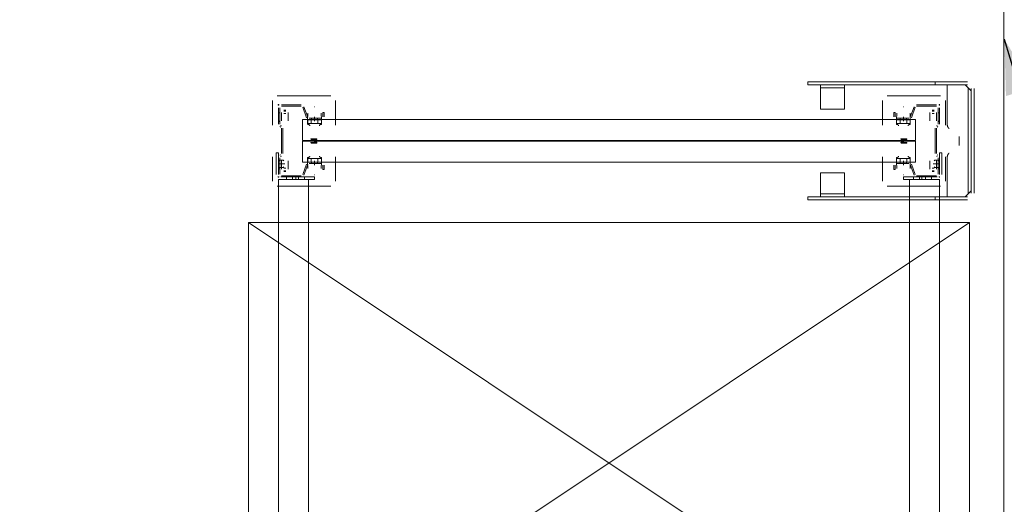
# Model space of a CAD drawing. Header units: millimetres. Extents: x -12989 to 357906, y -50379 to 30884.
# Tile 231 of 256: x 16361 to 18000, y 13627 to 14433. Entities that reach past the tile are written whole.
import ezdxf
from ezdxf.enums import TextEntityAlignment as Align

# ---------------------------------------------------------------- set-up
doc = ezdxf.new("R2010")
doc.units = ezdxf.units.MM
doc.header["$MEASUREMENT"] = 0
doc.linetypes.add('MITTE2', pattern=[112.5, 75, -12.5, 12.5, -12.5])
for name, color, linetype, lineweight in [('Nowe_A_OZN_ODNOSNIKI_Nr_pióra__85', 7, 'Continuous', 13), ('Nowe_A_WYM_ZEWNETRZNE_Nr_pióra__1', 7, 'Continuous', 13), ('Nowe_A_WYM_ZEWNETRZNE_Nr_pióra__45', 7, 'Continuous', 15), ('Nowe_A_WYM_ZEWNETRZNE_Nr_pióra__85', 7, 'Continuous', 13), ('Nowe_REGAŁY_Nr_pióra__18', 9, 'Continuous', 13), ('Nowe_Warstwa IFC.Import IFC_Nr_pióra__1', 7, 'Continuous', 13), ('Nowe_Warstwa IFC.Import IFC_Nr_pióra__4', 7, 'Continuous', 13)]:
    doc.layers.add(name, color=color, linetype=linetype, lineweight=lineweight)
doc.layers.add('Nowe_A_WYM_ZEWNETRZNE', color=7, linetype='Continuous')
doc.layers.add('Nowe_Warstwa IFC.Import IFC', color=7, linetype='Continuous')
doc.styles.add('STYL_AUTOMATYCZNY_2', font='arial.ttf')
doc.styles.add('STYL_AUTOMATYCZNY_3', font='arial.ttf')
doc.dimstyles.new('STYL_AUTOMATYCZNY__1', dxfattribs={"dimtxt": 139.999998, "dimasz": 71.25, "dimexe": 0.18, "dimexo": 0.0625, "dimgap": 0, "dimtad": 1, "dimtih": 1, "dimtoh": 1, "dimdec": 0, "dimlfac": 0.1, "dimzin": 0, "dimdsep": 46, "dimtxsty": 'STYL_AUTOMATYCZNY_3', "dimblk": 'ARROWHEAD_6', "dimblk1": 'ARROWHEAD_6', "dimblk2": 'ARROWHEAD_6', "dimcen": 0.09, "dimse1": 1, "dimse2": 1, "dimclrd": 7, "dimclre": 7, "dimclrt": 7, "dimadec": 0, "dimazin": 0, "dimtfac": 1, "dimtdec": 4, "dimtmove": 0, "dimatfit": 3, "dimfxl": 0, "dimtolj": 1, "dimtzin": 0, "dimarcsym": 0})
doc.dimstyles.new('STYL_AUTOMATYCZNY__2', dxfattribs={"dimtxt": 139.999998, "dimasz": 71.25, "dimexe": 0.18, "dimexo": 0.0625, "dimgap": 0, "dimtad": 1, "dimdec": 0, "dimlfac": 0.1, "dimzin": 0, "dimdsep": 46, "dimtxsty": 'STYL_AUTOMATYCZNY_3', "dimblk": 'ARROWHEAD_6', "dimblk1": 'ARROWHEAD_6', "dimblk2": 'ARROWHEAD_6', "dimcen": 0.09, "dimse1": 1, "dimse2": 1, "dimclrd": 7, "dimclre": 7, "dimclrt": 7, "dimadec": 0, "dimazin": 0, "dimtfac": 1, "dimtdec": 4, "dimtmove": 0, "dimatfit": 3, "dimfxl": 0, "dimtolj": 1, "dimtzin": 0, "dimarcsym": 0})
doc.dimstyles.new('STYL_AUTOMATYCZNY__3', dxfattribs={"dimtxt": 0.18, "dimasz": 91.2, "dimexe": 0.18, "dimexo": 0.0625, "dimgap": 0, "dimtad": 0, "dimtih": 1, "dimtoh": 1, "dimdec": 4, "dimzin": 0, "dimdsep": 46, "dimcen": 0.09, "dimadec": 0, "dimazin": 0, "dimtfac": 1, "dimtdec": 4, "dimtmove": 0, "dimatfit": 3, "dimldrblk": 'ARROWHEAD_5', "dimfxl": 0, "dimtolj": 1, "dimtzin": 0, "dimarcsym": 0})

# ---------------------------------------------------------------- blocks, each defined once
blk = doc.blocks.new('Standardowy znacznik osi[100]_1', base_point=(17999.3, 17223.7))
at = {"layer": 'Nowe_Warstwa IFC.Import IFC_Nr_pióra__4', "color": 7, "linetype": 'Continuous', "lineweight": 13}
blk.add_line((17999.3, 17223.7), (17999.3, -2567.4), dxfattribs=at)
at = {"layer": 'Nowe_Warstwa IFC.Import IFC_Nr_pióra__1', "color": 7, "lineweight": 13, "style": 'STYL_AUTOMATYCZNY_2'}
for tag, p in [('AC_MarkerText_1_0', (17999.3, 17561.2)), ('AC_MarkerText_1_1', (17999.3, -2729.9))]:
    blk.add_attdef(tag, text='', height=175, rotation=360, dxfattribs=at).set_placement(p, align=Align.TOP_CENTER)
blk = doc.blocks.new('*D264')
at = {"layer": 'Nowe_A_WYM_ZEWNETRZNE_Nr_pióra__45', "color": 7, "linetype": 'Continuous', "lineweight": 15}
for p, q in [((5753.2, 15842.6), (5678.2, 15767.6)), ((36387.5, 15842.6), (36312.5, 15767.6))]:
    blk.add_line(p, q, dxfattribs=at)
at = {"layer": 'Nowe_A_WYM_ZEWNETRZNE_Nr_pióra__85', "color": 7, "linetype": 'Continuous', "lineweight": 13}
for p, q in [((5715.7, 15734.8), (5715.7, 15875.5)), ((36350, 15734.8), (36350, 15875.5)), ((5715.7, 15805.1), (36350, 15805.1))]:
    blk.add_line(p, q, dxfattribs=at)
at = {"layer": 'Nowe_A_WYM_ZEWNETRZNE_Nr_pióra__1', "color": 7, "lineweight": 13, "char_height": 140, "attachment_point": 7, "style": 'STYL_AUTOMATYCZNY_3'}
for s, insert in [('\\A1;{\\pql;\\fArial|b0|i0|c238|p0;\\W1.000000;3\xa0063}', (20685.9, 15833.1)), ('\\A1;{\\pql;\\fArial|b0|i0|c238|p0;\\W1.000000;15}', (36098.9, 15833.1))]:
    blk.add_mtext(s, dxfattribs=dict(at, insert=insert))
blk = doc.blocks.new('ARROWHEAD_6')
at = {"color": 0, "linetype": 'Continuous', "lineweight": 0}
for p, q in [((-0.5, -0.5), (0.5, 0.5)), ((0, 0), (-1, 0))]:
    blk.add_line(p, q, dxfattribs=at)
blk = doc.blocks.new('*D311')
at = {"layer": 'Nowe_A_WYM_ZEWNETRZNE_Nr_pióra__45', "color": 7, "linetype": 'Continuous', "lineweight": 15}
blk.add_line((37171.6, 14887.5), (37246.6, 14812.5), dxfattribs=at)
at = {"layer": 'Nowe_A_WYM_ZEWNETRZNE_Nr_pióra__85', "color": 7, "linetype": 'Continuous', "lineweight": 13}
blk.add_line((37209.1, 150), (37209.1, 14850), dxfattribs=at)
blk = doc.blocks.new('*D312')
at = {"layer": 'Nowe_A_WYM_ZEWNETRZNE_Nr_pióra__45', "color": 7, "linetype": 'Continuous', "lineweight": 15}
for p, q in [((37246.6, 14962.5), (37171.6, 15037.5)), ((37171.6, 14887.5), (37246.6, 14812.5))]:
    blk.add_line(p, q, dxfattribs=at)
at = {"layer": 'Nowe_A_WYM_ZEWNETRZNE_Nr_pióra__85', "color": 7, "linetype": 'Continuous', "lineweight": 13}
for p, q in [((37209.1, 15000), (37209.1, 15056.3)), ((37279.4, 15000), (37138.8, 15000)), ((37209.1, 14850), (37209.1, 15000)), ((37279.4, 14850), (37138.8, 14850)), ((37209.1, 150), (37209.1, 14850))]:
    blk.add_line(p, q, dxfattribs=at)
blk = doc.blocks.new('ARROWHEAD_5')
at = {"linetype": 'Continuous', "lineweight": 0}
blk.add_hatch(color=0, dxfattribs=at).paths.add_polyline_path([(-1, 0.2679), (0, 0), (-1, -0.2679)])
at = {"color": 0, "linetype": 'Continuous', "lineweight": 0}
blk.add_line((0, 0), (-1, 0), dxfattribs=at)
blk = doc.blocks.new('*D404')
at = {"layer": 'Nowe_A_WYM_ZEWNETRZNE_Nr_pióra__45', "color": 7, "linetype": 'Continuous', "lineweight": 15}
for p, q in [((1158.9, 14887.5), (1233.9, 14812.5)), ((1158.9, 7037.3), (1233.9, 6962.3))]:
    blk.add_line(p, q, dxfattribs=at)
at = {"layer": 'Nowe_A_WYM_ZEWNETRZNE_Nr_pióra__85', "color": 7, "linetype": 'Continuous', "lineweight": 13}
for p, q in [((1266.7, 14850), (1126.1, 14850)), ((1196.4, 6999.8), (1196.4, 14850)), ((1266.7, 6999.8), (1126.1, 6999.8))]:
    blk.add_line(p, q, dxfattribs=at)
at = {"layer": 'Nowe_A_WYM_ZEWNETRZNE_Nr_pióra__1', "color": 7, "lineweight": 13, "char_height": 140, "attachment_point": 7, "rotation": 90, "style": 'STYL_AUTOMATYCZNY_3'}
for s, insert in [('\\A1;{\\pql;\\fArial|b0|i0|c238|p0;\\W1.000000;15}', (1168.4, 14598.9)), ('\\A1;{\\pql;\\fArial|b0|i0|c238|p0;\\W1.000000;785}', (1168.4, 10658))]:
    blk.add_mtext(s, dxfattribs=dict(at, insert=insert))

msp = doc.modelspace()

# ---------------------------------------------------------------- linework, layer by layer
at = {"layer": 'Nowe_REGAŁY_Nr_pióra__18', "color": 9, "linetype": 'Continuous', "lineweight": 13}
for p, q in [((17673, 14324), (17673, 14329)), ((17939, 14329), (17673, 14329)), ((17939, 14324), (17673, 14324)), ((17694.2, 14324), (17694.2, 14322)), ((17734.2, 14322), (17734.2, 14324)), ((17885, 14329), (17885, 14324)), ((17905, 14324), (17905, 14258.5)), ((17935, 14324), (17940, 14319)), ((17694.2, 14319), (17694.2, 14322)), ((17694.2, 14319), (17734.2, 14319)), ((17694.2, 14319), (17694.2, 14313)), ((17694.2, 14313), (17694.2, 14287)), ((17734.2, 14322), (17734.2, 14319)), ((17734.2, 14313), (17734.2, 14319)), ((17734.2, 14287), (17734.2, 14313)), ((17943, 14316), (17940, 14319)), ((17940, 14319), (17940, 14143.2)), ((17943, 14316), (17945, 14314)), ((17945, 14144), (17945, 14318)), ((17950, 14144), (17950, 14318)), ((16782, 14298), (16782, 14257.1)), ((16879, 14306), (16790, 14306)), ((16792.9, 14291), (16791.1, 14291)), ((16792, 14290.1), (16792, 14291.9)), ((16829.9, 14291), (16796.7, 14291)), ((16887, 14257.1), (16887, 14298)), ((17797, 14257.1), (17797, 14298)), ((17805, 14306), (17894, 14306)), ((17854.1, 14291), (17887.2, 14291)), ((17892.9, 14291), (17891.1, 14291)), ((17892, 14290.1), (17892, 14291.9)), ((17902, 14298), (17902, 14257.1)), ((16792, 14286.2), (16792, 14259)), ((16794.2, 14277.5), (16792, 14277.5)), ((16794.2, 14259), (16794.2, 14286.2)), ((16796.7, 14288.7), (16829.9, 14288.7)), ((16796.9, 14278.1), (16796.9, 14265.9)), ((16797, 14273.7), (16797, 14277.9)), ((16804.1, 14282.1), (16800.9, 14282.1)), ((16804, 14280.7), (16801, 14280.7)), ((16804, 14276.5), (16801, 14276.5)), ((16808, 14277.9), (16808, 14273.7)), ((16808.1, 14265.9), (16808.1, 14278.1)), ((16832.2, 14287.1), (16838.6, 14269.6)), ((16840.7, 14270.4), (16834.3, 14287.9)), ((16840.9, 14277), (16840.5, 14266.2)), ((16852.2, 14287.5), (16851.8, 14287.5)), ((16863.5, 14266.2), (16863.1, 14277)), ((16865.5, 14278.5), (16865.5, 14271.2)), ((16867.7, 14278.5), (16865.5, 14278.5)), ((16867.7, 14271.2), (16867.7, 14278.5)), ((17694.2, 14284), (17694.2, 14287)), ((17694.2, 14284), (17734.2, 14284)), ((17734.2, 14287), (17734.2, 14284)), ((17816.2, 14278.5), (17818.5, 14278.5)), ((17816.2, 14271.2), (17816.2, 14278.5)), ((17818.5, 14278.5), (17818.5, 14271.2)), ((17820.5, 14266.2), (17820.9, 14277)), ((17831.8, 14287.5), (17832.2, 14287.5)), ((17843.1, 14277), (17843.5, 14266.2)), ((17843.3, 14270.4), (17849.7, 14287.9)), ((17851.8, 14287.1), (17845.4, 14269.6)), ((17887.2, 14288.7), (17854.1, 14288.7)), ((17875.9, 14265.9), (17875.9, 14278.1)), ((17876, 14277.9), (17876, 14273.7)), ((17879.9, 14282.1), (17883.1, 14282.1)), ((17880, 14280.7), (17883, 14280.7)), ((17880, 14276.5), (17883, 14276.5)), ((17887, 14273.7), (17887, 14277.9)), ((17887.1, 14278.1), (17887.1, 14265.9)), ((17889.7, 14259), (17889.7, 14286.2)), ((17889.7, 14277.5), (17892, 14277.5)), ((17892, 14286.2), (17892, 14259)), ((16792, 14264), (16794.2, 14264)), ((16792, 14263.5), (16794.2, 14263.5)), ((16796.9, 14265.9), (16797, 14265.9)), ((16797, 14273.7), (16797, 14267.1)), ((16797, 14264.3), (16797, 14267.1)), ((16797, 14265.9), (16797, 14264.2)), ((16797, 14264.2), (16797, 14264.3)), ((16797, 14264.2), (16797, 14264.2)), ((16808, 14267.1), (16808, 14273.7)), ((16808, 14264.3), (16808, 14267.1)), ((16808, 14264.2), (16808, 14265.9)), ((16808, 14265.9), (16808.1, 14265.9)), ((16808, 14264.3), (16808, 14264.2)), ((16808, 14264.2), (16808, 14264.2)), ((16840.5, 14266.2), (16840.5, 14266.2)), ((16840.5, 14266.2), (16840.5, 14259.7)), ((16840.5, 14258.6), (16840.5, 14262)), ((16840.6, 14266.2), (16840.6, 14260.5)), ((16840.6, 14266.2), (16841, 14266.2)), ((16840.6, 14260.2), (16841, 14260.2)), ((16851.9, 14266.2), (16841, 14266.2)), ((16841, 14260.2), (16851.9, 14260.2)), ((16863, 14268.7), (16843, 14268.7)), ((16843, 14266.5), (16863, 14266.5)), ((16846.5, 14266.2), (16846.5, 14260.2)), ((16846.8, 14266.5), (16846.8, 14268.7)), ((16851.9, 14266.2), (16852.1, 14266.2)), ((16851.9, 14260.2), (16852.1, 14260.2)), ((16863, 14266.2), (16852.1, 14266.2)), ((16852.1, 14260.2), (16863, 14260.2)), ((16857.1, 14266.5), (16857.1, 14268.7)), ((16857.5, 14266.2), (16857.5, 14260.2)), ((16863, 14266.2), (16863.4, 14266.2)), ((16863, 14260.2), (16863.4, 14260.2)), ((16863.4, 14260.5), (16863.4, 14266.2)), ((16863.5, 14259.7), (16863.5, 14266.2)), ((16863.5, 14266.2), (16863.5, 14266.2)), ((16863.5, 14262), (16863.5, 14258.6)), ((17820.5, 14259.7), (17820.5, 14266.2)), ((17820.5, 14266.2), (17820.5, 14266.2)), ((17820.5, 14262), (17820.5, 14258.6)), ((17820.6, 14260.5), (17820.6, 14266.2)), ((17821, 14266.2), (17820.6, 14266.2)), ((17821, 14260.2), (17820.6, 14260.2)), ((17821, 14268.7), (17841, 14268.7)), ((17841, 14266.5), (17821, 14266.5)), ((17821, 14266.2), (17831.9, 14266.2)), ((17831.9, 14260.2), (17821, 14260.2)), ((17826.5, 14266.2), (17826.5, 14260.2)), ((17826.8, 14266.5), (17826.8, 14268.7)), ((17832.1, 14266.2), (17831.9, 14266.2)), ((17832.1, 14260.2), (17831.9, 14260.2)), ((17832.1, 14266.2), (17843, 14266.2)), ((17843, 14260.2), (17832.1, 14260.2)), ((17837.1, 14266.5), (17837.1, 14268.7)), ((17837.5, 14266.2), (17837.5, 14260.2)), ((17843.4, 14266.2), (17843, 14266.2)), ((17843.4, 14260.2), (17843, 14260.2)), ((17843.4, 14266.2), (17843.4, 14260.5)), ((17843.5, 14266.2), (17843.5, 14266.2)), ((17843.5, 14266.2), (17843.5, 14259.7)), ((17843.5, 14258.6), (17843.5, 14262)), ((17876, 14265.9), (17875.9, 14265.9)), ((17876, 14267.1), (17876, 14273.7)), ((17876, 14264.3), (17876, 14267.1)), ((17876, 14264.2), (17876, 14265.9)), ((17876, 14264.3), (17876, 14264.2)), ((17876, 14264.2), (17876, 14264.2)), ((17887, 14273.7), (17887, 14267.1)), ((17887, 14264.3), (17887, 14267.1)), ((17887, 14265.9), (17887, 14264.2)), ((17887.1, 14265.9), (17887, 14265.9)), ((17887, 14264.2), (17887, 14264.3)), ((17887, 14264.2), (17887, 14264.2)), ((17892, 14264), (17889.7, 14264)), ((17892, 14263.5), (17889.7, 14263.5)), ((16794.4, 14254.9), (16795.7, 14254.1)), ((16796.9, 14256.1), (16795.5, 14256.9)), ((16797, 14252), (16797, 14210)), ((16799.2, 14210), (16799.2, 14252)), ((17884.7, 14210), (17884.7, 14252)), ((17887, 14252), (17887, 14210)), ((17887.1, 14256.1), (17888.5, 14256.9)), ((17889.6, 14254.9), (17888.2, 14254.1)), ((16855.5, 14234.5), (16846.5, 14234.5)), ((16846.5, 14233.5), (16853.9, 14233.5)), ((16853.9, 14228.5), (16846.5, 14228.5)), ((16846.5, 14227.5), (16855.5, 14227.5)), ((16853.9, 14233.5), (16850.8, 14231.5)), ((16850.8, 14230.5), (16853.9, 14228.5)), ((16851.9, 14231), (16855.8, 14233.6)), ((16855.7, 14228.4), (16851.9, 14231)), ((17832.1, 14231), (17828.2, 14233.6)), ((17828.3, 14228.4), (17832.1, 14231)), ((17828.5, 14234.5), (17837.5, 14234.5)), ((17837.5, 14227.5), (17828.5, 14227.5)), ((17830.1, 14233.5), (17833.2, 14231.5)), ((17837.5, 14233.5), (17830.1, 14233.5)), ((17833.2, 14230.5), (17830.1, 14228.5)), ((17830.1, 14228.5), (17837.5, 14228.5)), ((17925, 14238.6), (17925, 14223.6)), ((16788, 14211), (16792, 14211)), ((16788, 14211), (16788, 14175)), ((16792, 14175), (16792, 14211)), ((17892, 14175), (17892, 14211)), ((17896, 14211), (17892, 14211)), ((17896, 14211), (17896, 14175)), ((16782, 14204.8), (16782, 14164)), ((16792, 14202.9), (16792, 14175.7)), ((16792, 14198.8), (16799.5, 14198.8)), ((16794.2, 14198.5), (16792, 14198.5)), ((16794.2, 14198), (16792, 14198)), ((16792, 14192.7), (16800.8, 14192.7)), ((16794.2, 14175.7), (16794.2, 14202.9)), ((16795.7, 14207.9), (16794.4, 14207.1)), ((16795.5, 14205.1), (16796.9, 14205.9)), ((16797, 14196.1), (16796.9, 14196.1)), ((16796.9, 14196.1), (16796.9, 14183.9)), ((16797, 14197.7), (16797, 14196.1)), ((16797, 14197.7), (16797, 14197.7)), ((16797, 14197.7), (16797, 14194.9)), ((16797, 14197.7), (16797, 14197.7)), ((16797, 14188.3), (16797, 14194.9)), ((16799.5, 14198.8), (16800.9, 14197.8)), ((16801.9, 14192.1), (16801.9, 14193.4)), ((16808, 14196.1), (16808, 14197.7)), ((16808, 14197.7), (16808, 14197.7)), ((16808, 14197.7), (16808, 14194.9)), ((16808, 14197.7), (16808, 14197.7)), ((16808.1, 14196.1), (16808, 14196.1)), ((16808, 14194.9), (16808, 14188.3)), ((16808.1, 14183.9), (16808.1, 14196.1)), ((16838.6, 14192.4), (16832.2, 14174.9)), ((16840.5, 14200), (16840.5, 14203.4)), ((16840.5, 14202.2), (16840.5, 14195.7)), ((16840.5, 14195.7), (16840.5, 14195.7)), ((16840.5, 14195.7), (16840.9, 14185)), ((16840.6, 14201.7), (16841, 14201.7)), ((16840.6, 14201.5), (16840.6, 14195.7)), ((16840.6, 14195.7), (16841, 14195.7)), ((16851.9, 14201.7), (16841, 14201.7)), ((16841, 14195.7), (16851.9, 14195.7)), ((16863, 14195.5), (16843, 14195.5)), ((16843, 14193.2), (16863, 14193.2)), ((16846.5, 14195.7), (16846.5, 14201.7)), ((16846.8, 14193.2), (16846.8, 14195.5)), ((16851.9, 14201.7), (16852.1, 14201.7)), ((16851.9, 14195.7), (16852.1, 14195.7)), ((16863, 14201.7), (16852.1, 14201.7)), ((16852.1, 14195.7), (16863, 14195.7)), ((16857.1, 14193.2), (16857.1, 14195.5)), ((16857.5, 14195.7), (16857.5, 14201.7)), ((16863, 14201.7), (16863.4, 14201.7)), ((16863, 14195.7), (16863.4, 14195.7)), ((16863.1, 14185), (16863.5, 14195.7)), ((16863.4, 14201.7), (16863.4, 14195.7)), ((16863.5, 14195.7), (16863.5, 14202.2)), ((16863.5, 14195.7), (16863.5, 14195.7)), ((16887, 14164), (16887, 14204.8)), ((17797, 14164), (17797, 14204.8)), ((17820.5, 14195.7), (17820.5, 14202.2)), ((17820.5, 14195.7), (17820.5, 14195.7)), ((17820.9, 14185), (17820.5, 14195.7)), ((17820.6, 14201.7), (17820.6, 14195.7)), ((17821, 14201.7), (17820.6, 14201.7)), ((17821, 14195.7), (17820.6, 14195.7)), ((17821, 14201.7), (17831.9, 14201.7)), ((17831.9, 14195.7), (17821, 14195.7)), ((17821, 14195.5), (17841, 14195.5)), ((17841, 14193.2), (17821, 14193.2)), ((17826.5, 14195.7), (17826.5, 14201.7)), ((17826.8, 14193.2), (17826.8, 14195.5)), ((17832.1, 14201.7), (17831.9, 14201.7)), ((17832.1, 14195.7), (17831.9, 14195.7)), ((17832.1, 14201.7), (17843, 14201.7)), ((17843, 14195.7), (17832.1, 14195.7)), ((17837.1, 14193.2), (17837.1, 14195.5)), ((17837.5, 14195.7), (17837.5, 14201.7)), ((17843.4, 14201.7), (17843, 14201.7)), ((17843.4, 14195.7), (17843, 14195.7)), ((17843.5, 14195.7), (17843.1, 14185)), ((17843.4, 14201.5), (17843.4, 14195.7)), ((17843.5, 14200), (17843.5, 14203.4)), ((17843.5, 14202.2), (17843.5, 14195.7)), ((17843.5, 14195.7), (17843.5, 14195.7)), ((17845.4, 14192.4), (17851.8, 14174.9)), ((17875.9, 14183.9), (17875.9, 14196.1)), ((17875.9, 14196.1), (17876, 14196.1)), ((17876, 14196.1), (17876, 14197.7)), ((17876, 14197.7), (17876, 14197.7)), ((17876, 14197.7), (17876, 14194.9)), ((17876, 14197.7), (17876, 14197.7)), ((17876, 14194.9), (17876, 14188.3)), ((17882.1, 14192.1), (17882.1, 14193.4)), ((17884.5, 14198.8), (17883.1, 14197.8)), ((17892, 14192.7), (17883.2, 14192.7)), ((17892, 14198.8), (17884.5, 14198.8)), ((17887, 14197.7), (17887, 14196.1)), ((17887, 14197.7), (17887, 14197.7)), ((17887, 14197.7), (17887, 14194.9)), ((17887, 14197.7), (17887, 14197.7)), ((17887, 14196.1), (17887.1, 14196.1)), ((17887, 14188.3), (17887, 14194.9)), ((17888.5, 14205.1), (17887.1, 14205.9)), ((17887.1, 14196.1), (17887.1, 14183.9)), ((17888.2, 14207.9), (17889.6, 14207.1)), ((17889.7, 14175.7), (17889.7, 14202.9)), ((17889.7, 14198.5), (17892, 14198.5)), ((17889.7, 14198), (17892, 14198)), ((17892, 14202.9), (17892, 14175.7)), ((17902, 14204.8), (17902, 14164)), ((17905, 14203.6), (17905, 14138.2)), ((16792, 14186.7), (16799.5, 14186.7)), ((16792, 14184.5), (16794.2, 14184.5)), ((16797, 14184.1), (16797, 14188.3)), ((16800.9, 14187.7), (16799.5, 14186.7)), ((16800.9, 14179.9), (16804.1, 14179.9)), ((16804, 14185.5), (16801, 14185.5)), ((16804, 14181.2), (16801, 14181.2)), ((16808, 14188.3), (16808, 14184.1)), ((16834.3, 14174.1), (16840.7, 14191.6)), ((16865.5, 14190.7), (16865.5, 14183.5)), ((16865.5, 14183.5), (16867.7, 14183.5)), ((16867.7, 14183.5), (16867.7, 14190.7)), ((17694.2, 14175), (17694.2, 14178)), ((17734.2, 14178), (17694.2, 14178)), ((17734.2, 14178), (17734.2, 14175)), ((17816.2, 14183.5), (17816.2, 14190.7)), ((17818.5, 14183.5), (17816.2, 14183.5)), ((17818.5, 14190.7), (17818.5, 14183.5)), ((17849.7, 14174.1), (17843.3, 14191.6)), ((17876, 14188.3), (17876, 14184.1)), ((17883.1, 14179.9), (17879.9, 14179.9)), ((17880, 14185.5), (17883, 14185.5)), ((17880, 14181.2), (17883, 14181.2)), ((17883.1, 14187.7), (17884.5, 14186.7)), ((17892, 14186.7), (17884.5, 14186.7)), ((17887, 14184.1), (17887, 14188.3)), ((17892, 14184.5), (17889.7, 14184.5)), ((16792.9, 14171), (16791.1, 14171)), ((16792, 14170.1), (16792, 14171.9)), ((16792, 14167), (16852, 14167)), ((16792, 11475), (16792, 14167)), ((16852, 14171), (16796, 14171)), ((16829.9, 14173.2), (16796.7, 14173.2)), ((16796.7, 14171), (16829.9, 14171)), ((16805, 14171), (16805, 14167)), ((16815, 14171), (16815, 14167)), ((16821, 14171), (16821, 14167)), ((16825, 14171), (16825, 14167)), ((16835, 14171), (16835, 14167)), ((16842, 11475), (16842, 14167)), ((16851.8, 14174.4), (16852.2, 14174.4)), ((16852, 14171), (16852, 14167)), ((17694.2, 14175), (17694.2, 14149)), ((17734.2, 14149), (17734.2, 14175)), ((17832.2, 14174.4), (17831.8, 14174.4)), ((17832, 14171), (17888, 14171)), ((17832, 14171), (17832, 14167)), ((17892, 14167), (17832, 14167)), ((17842, 11475), (17842, 14167)), ((17849, 14171), (17849, 14167)), ((17854.1, 14173.2), (17887.2, 14173.2)), ((17887.2, 14171), (17854.1, 14171)), ((17859, 14171), (17859, 14167)), ((17863, 14171), (17863, 14167)), ((17869, 14171), (17869, 14167)), ((17879, 14171), (17879, 14167)), ((17892.9, 14171), (17891.1, 14171)), ((17892, 14170.1), (17892, 14171.9)), ((17892, 11475), (17892, 14167)), ((16790, 14156), (16879, 14156)), ((17694.2, 14149), (17694.2, 14143)), ((17694.2, 14140), (17694.2, 14143)), ((17734.2, 14143), (17694.2, 14143)), ((17734.2, 14143), (17734.2, 14149)), ((17734.2, 14143), (17734.2, 14140)), ((17894, 14156), (17805, 14156)), ((17940, 14143.2), (17935, 14138.2)), ((17940, 14143.2), (17943, 14146.2)), ((17945, 14148.2), (17943, 14146.2)), ((17673, 14138), (17673, 14133)), ((17673, 14138), (17939, 14138)), ((17939, 14133), (17673, 14133)), ((17694.2, 14140), (17694.2, 14138)), ((17734.2, 14138), (17734.2, 14140)), ((17885, 14138), (17885, 14133)), ((17908, 14138.2), (17905, 14138.2)), ((17908, 14138.2), (17934, 14138.2)), ((17934, 14138.2), (17935, 14138.2))]:
    msp.add_line(p, q, dxfattribs=at)
at = {"layer": 'Nowe_REGAŁY_Nr_pióra__18', "color": 9, "linetype": 'MITTE2', "lineweight": 13}
for p, q in [((16852, 14264), (16852, 14271.2)), ((17832, 14264), (17832, 14271.2)), ((16852, 14190.7), (16852, 14198)), ((17832, 14190.7), (17832, 14198))]:
    msp.add_line(p, q, dxfattribs=at)
at = {"layer": 'Nowe_REGAŁY_Nr_pióra__18', "color": 9, "linetype": 'Continuous', "lineweight": 13}
for points in [[(16832, 14231.5), (16832, 14266.5), (17852, 14266.5), (17852, 14231.5)], [(16832, 14195.5), (16832, 14230.5), (17852, 14230.5), (17852, 14195.5)]]:
    msp.add_lwpolyline(points, close=True, dxfattribs=at)
at = {"layer": 'Nowe_REGAŁY_Nr_pióra__18', "color": 9, "linetype": 'Continuous', "lineweight": 13, "flags": 128}
for points in [[(16840.6, 14266.2), (16840.6, 14266.2), (16840.6, 14266.2), (16840.6, 14266.1), (16840.6, 14266.1), (16840.6, 14266), (16840.6, 14265.9), (16840.6, 14265.7), (16840.6, 14265.6), (16840.6, 14265.5), (16840.6, 14265.3), (16840.6, 14265.1), (16840.6, 14264.9), (16840.6, 14264.7), (16840.6, 14264.5), (16840.6, 14264.3), (16840.6, 14264), (16840.5, 14263.8), (16840.5, 14263.5), (16840.5, 14263.2), (16840.5, 14263), (16840.5, 14262.7), (16840.5, 14262.3), (16840.5, 14262)], [(16840.5, 14258.6), (16840.5, 14258.7), (16840.5, 14258.8), (16840.5, 14258.9), (16840.5, 14259), (16840.5, 14259.2), (16840.5, 14259.3), (16840.6, 14259.4), (16840.6, 14259.5), (16840.6, 14259.6), (16840.6, 14259.6), (16840.6, 14259.7), (16840.6, 14259.8), (16840.6, 14259.9), (16840.6, 14259.9), (16840.6, 14260), (16840.6, 14260), (16840.6, 14260.1), (16840.6, 14260.1), (16840.6, 14260.2), (16840.6, 14260.2), (16840.6, 14260.2), (16840.6, 14260.2), (16840.6, 14260.2)], [(16844, 14256.2), (16844, 14256.4), (16844, 14256.6), (16843.9, 14256.7), (16843.9, 14256.9), (16843.8, 14257), (16843.7, 14257.2), (16843.6, 14257.3), (16843.5, 14257.5), (16843.4, 14257.6), (16843.3, 14257.7), (16843.1, 14257.8), (16843, 14257.9), (16842.8, 14258), (16842.6, 14258.1), (16842.5, 14258.2), (16842.3, 14258.3), (16842.1, 14258.3), (16841.9, 14258.4), (16841.6, 14258.4), (16841.4, 14258.5), (16841.2, 14258.5), (16841, 14258.5), (16840.8, 14258.6), (16840.5, 14258.6)], [(16863.5, 14258.6), (16863.2, 14258.5), (16863, 14258.5), (16862.8, 14258.5), (16862.6, 14258.5), (16862.4, 14258.4), (16862.1, 14258.4), (16861.9, 14258.3), (16861.7, 14258.3), (16861.6, 14258.2), (16861.4, 14258.1), (16861.2, 14258), (16861, 14257.9), (16860.9, 14257.8), (16860.7, 14257.7), (16860.6, 14257.6), (16860.5, 14257.5), (16860.4, 14257.3), (16860.3, 14257.2), (16860.2, 14257), (16860.1, 14256.9), (16860.1, 14256.7), (16860, 14256.6), (16860, 14256.4), (16860, 14256.2)], [(16863.4, 14266.2), (16863.4, 14266.2), (16863.4, 14266.2), (16863.4, 14266.1), (16863.4, 14266.1), (16863.4, 14266), (16863.4, 14265.9), (16863.4, 14265.7), (16863.4, 14265.6), (16863.4, 14265.5), (16863.4, 14265.3), (16863.4, 14265.1), (16863.4, 14264.9), (16863.4, 14264.7), (16863.4, 14264.5), (16863.4, 14264.3), (16863.4, 14264), (16863.5, 14263.8), (16863.5, 14263.5), (16863.5, 14263.2), (16863.5, 14262.9), (16863.5, 14262.6), (16863.5, 14262.3), (16863.5, 14262)], [(16863.5, 14258.6), (16863.5, 14258.7), (16863.5, 14258.8), (16863.5, 14258.9), (16863.5, 14259), (16863.5, 14259.2), (16863.5, 14259.3), (16863.4, 14259.4), (16863.4, 14259.5), (16863.4, 14259.6), (16863.4, 14259.6), (16863.4, 14259.7), (16863.4, 14259.8), (16863.4, 14259.9), (16863.4, 14259.9), (16863.4, 14260), (16863.4, 14260), (16863.4, 14260.1), (16863.4, 14260.1), (16863.4, 14260.2), (16863.4, 14260.2), (16863.4, 14260.2), (16863.4, 14260.2), (16863.4, 14260.2)], [(17820.6, 14266.2), (17820.6, 14266.2), (17820.6, 14266.2), (17820.6, 14266.1), (17820.6, 14266.1), (17820.6, 14266), (17820.6, 14265.9), (17820.6, 14265.7), (17820.6, 14265.6), (17820.6, 14265.5), (17820.6, 14265.3), (17820.6, 14265.1), (17820.6, 14264.9), (17820.6, 14264.7), (17820.6, 14264.5), (17820.6, 14264.3), (17820.6, 14264), (17820.5, 14263.8), (17820.5, 14263.5), (17820.5, 14263.2), (17820.5, 14262.9), (17820.5, 14262.6), (17820.5, 14262.3), (17820.5, 14262)], [(17820.5, 14258.6), (17820.5, 14258.7), (17820.5, 14258.8), (17820.5, 14258.9), (17820.5, 14259), (17820.5, 14259.2), (17820.5, 14259.3), (17820.6, 14259.4), (17820.6, 14259.5), (17820.6, 14259.6), (17820.6, 14259.6), (17820.6, 14259.7), (17820.6, 14259.8), (17820.6, 14259.9), (17820.6, 14259.9), (17820.6, 14260), (17820.6, 14260), (17820.6, 14260.1), (17820.6, 14260.1), (17820.6, 14260.2), (17820.6, 14260.2), (17820.6, 14260.2), (17820.6, 14260.2), (17820.6, 14260.2)], [(17820.5, 14258.6), (17820.8, 14258.5), (17821, 14258.5), (17821.2, 14258.5), (17821.4, 14258.5), (17821.6, 14258.4), (17821.9, 14258.4), (17822.1, 14258.3), (17822.3, 14258.3), (17822.4, 14258.2), (17822.6, 14258.1), (17822.8, 14258), (17823, 14257.9), (17823.1, 14257.8), (17823.3, 14257.7), (17823.4, 14257.6), (17823.5, 14257.5), (17823.6, 14257.3), (17823.7, 14257.2), (17823.8, 14257), (17823.9, 14256.9), (17823.9, 14256.7), (17824, 14256.6), (17824, 14256.4), (17824, 14256.2)], [(17840, 14256.2), (17840, 14256.4), (17840, 14256.6), (17840.1, 14256.7), (17840.1, 14256.9), (17840.2, 14257), (17840.3, 14257.2), (17840.4, 14257.3), (17840.5, 14257.5), (17840.6, 14257.6), (17840.7, 14257.7), (17840.9, 14257.8), (17841, 14257.9), (17841.2, 14258), (17841.4, 14258.1), (17841.5, 14258.2), (17841.7, 14258.3), (17841.9, 14258.3), (17842.1, 14258.4), (17842.4, 14258.4), (17842.6, 14258.5), (17842.8, 14258.5), (17843, 14258.5), (17843.2, 14258.6), (17843.5, 14258.6)], [(17843.4, 14266.2), (17843.4, 14266.2), (17843.4, 14266.2), (17843.4, 14266.1), (17843.4, 14266.1), (17843.4, 14266), (17843.4, 14265.9), (17843.4, 14265.7), (17843.4, 14265.6), (17843.4, 14265.5), (17843.4, 14265.3), (17843.4, 14265.1), (17843.4, 14264.9), (17843.4, 14264.7), (17843.4, 14264.5), (17843.4, 14264.3), (17843.4, 14264), (17843.5, 14263.8), (17843.5, 14263.5), (17843.5, 14263.2), (17843.5, 14263), (17843.5, 14262.7), (17843.5, 14262.3), (17843.5, 14262)], [(17843.5, 14258.6), (17843.5, 14258.7), (17843.5, 14258.8), (17843.5, 14258.9), (17843.5, 14259), (17843.5, 14259.2), (17843.5, 14259.3), (17843.4, 14259.4), (17843.4, 14259.5), (17843.4, 14259.6), (17843.4, 14259.6), (17843.4, 14259.7), (17843.4, 14259.8), (17843.4, 14259.9), (17843.4, 14259.9), (17843.4, 14260), (17843.4, 14260), (17843.4, 14260.1), (17843.4, 14260.1), (17843.4, 14260.2), (17843.4, 14260.2), (17843.4, 14260.2), (17843.4, 14260.2), (17843.4, 14260.2)], [(17905, 14258.6), (17905, 14258.3), (17905, 14258), (17905, 14257.7), (17905.1, 14257.3), (17905.1, 14257), (17905.2, 14256.7), (17905.2, 14256.4), (17905.3, 14256.1), (17905.4, 14255.8), (17905.5, 14255.4), (17905.6, 14255.1), (17905.7, 14254.8), (17905.9, 14254.5), (17906, 14254.2), (17906.2, 14253.9), (17906.3, 14253.6), (17906.5, 14253.3), (17906.7, 14253), (17906.9, 14252.8), (17907.1, 14252.5), (17907.3, 14252.2), (17907.5, 14252), (17907.8, 14251.7), (17908, 14251.4)], [(16846.5, 14234.5), (16846.5, 14234.5), (16846.4, 14234.5), (16846.4, 14234.5), (16846.3, 14234.5), (16846.3, 14234.5), (16846.3, 14234.5), (16846.3, 14234.4), (16846.2, 14234.4), (16846.2, 14234.4), (16846.2, 14234.4), (16846.1, 14234.4), (16846.1, 14234.4), (16846.1, 14234.3), (16846.1, 14234.3), (16846.1, 14234.3), (16846.1, 14234.3), (16846, 14234.2), (16846, 14234.2), (16846, 14234.2), (16846, 14234.1), (16846, 14234.1), (16846, 14234.1), (16846, 14234), (16846, 14234)], [(16846, 14234), (16846, 14233.9), (16846, 14233.9), (16846, 14233.9), (16846, 14233.8), (16846, 14233.8), (16846, 14233.8), (16846, 14233.7), (16846.1, 14233.7), (16846.1, 14233.7), (16846.1, 14233.7), (16846.1, 14233.6), (16846.1, 14233.6), (16846.1, 14233.6), (16846.2, 14233.6), (16846.2, 14233.6), (16846.2, 14233.5), (16846.3, 14233.5), (16846.3, 14233.5), (16846.3, 14233.5), (16846.3, 14233.5), (16846.4, 14233.5), (16846.4, 14233.5), (16846.5, 14233.5), (16846.5, 14233.5)], [(16846.5, 14228.5), (16846.5, 14228.5), (16846.4, 14228.5), (16846.4, 14228.5), (16846.3, 14228.5), (16846.3, 14228.5), (16846.3, 14228.5), (16846.3, 14228.5), (16846.2, 14228.4), (16846.2, 14228.4), (16846.2, 14228.4), (16846.1, 14228.4), (16846.1, 14228.4), (16846.1, 14228.3), (16846.1, 14228.3), (16846.1, 14228.3), (16846.1, 14228.3), (16846, 14228.2), (16846, 14228.2), (16846, 14228.2), (16846, 14228.1), (16846, 14228.1), (16846, 14228.1), (16846, 14228), (16846, 14228)], [(16846, 14228), (16846, 14228), (16846, 14227.9), (16846, 14227.9), (16846, 14227.8), (16846, 14227.8), (16846, 14227.8), (16846, 14227.7), (16846.1, 14227.7), (16846.1, 14227.7), (16846.1, 14227.7), (16846.1, 14227.6), (16846.1, 14227.6), (16846.1, 14227.6), (16846.2, 14227.6), (16846.2, 14227.6), (16846.2, 14227.5), (16846.3, 14227.5), (16846.3, 14227.5), (16846.3, 14227.5), (16846.3, 14227.5), (16846.4, 14227.5), (16846.4, 14227.5), (16846.5, 14227.5), (16846.5, 14227.5)], [(16850.8, 14231.5), (16850.8, 14231.4), (16850.8, 14231.4), (16850.7, 14231.4), (16850.7, 14231.4), (16850.7, 14231.4), (16850.7, 14231.3), (16850.7, 14231.3), (16850.6, 14231.3), (16850.6, 14231.3), (16850.6, 14231.3), (16850.6, 14231.3), (16850.6, 14231.2), (16850.6, 14231.2), (16850.6, 14231.2), (16850.5, 14231.2), (16850.5, 14231.2), (16850.5, 14231.1), (16850.5, 14231.1), (16850.5, 14231.1), (16850.5, 14231.1), (16850.5, 14231.1), (16850.5, 14231), (16850.5, 14231), (16850.5, 14231)], [(16850.5, 14231), (16850.5, 14231), (16850.5, 14230.9), (16850.5, 14230.9), (16850.5, 14230.9), (16850.5, 14230.9), (16850.5, 14230.9), (16850.5, 14230.8), (16850.5, 14230.8), (16850.5, 14230.8), (16850.6, 14230.8), (16850.6, 14230.8), (16850.6, 14230.7), (16850.6, 14230.7), (16850.6, 14230.7), (16850.6, 14230.7), (16850.6, 14230.7), (16850.7, 14230.6), (16850.7, 14230.6), (16850.7, 14230.6), (16850.7, 14230.6), (16850.7, 14230.6), (16850.8, 14230.6), (16850.8, 14230.5), (16850.8, 14230.5)], [(16856, 14234), (16856, 14234), (16856, 14234.1), (16856, 14234.1), (16856, 14234.1), (16856, 14234.2), (16856, 14234.2), (16856, 14234.2), (16855.9, 14234.3), (16855.9, 14234.3), (16855.9, 14234.3), (16855.9, 14234.3), (16855.9, 14234.4), (16855.9, 14234.4), (16855.8, 14234.4), (16855.8, 14234.4), (16855.8, 14234.4), (16855.7, 14234.4), (16855.7, 14234.5), (16855.7, 14234.5), (16855.7, 14234.5), (16855.6, 14234.5), (16855.6, 14234.5), (16855.5, 14234.5), (16855.5, 14234.5)], [(16855.5, 14227.5), (16855.5, 14227.5), (16855.6, 14227.5), (16855.6, 14227.5), (16855.7, 14227.5), (16855.7, 14227.5), (16855.7, 14227.5), (16855.7, 14227.5), (16855.8, 14227.5), (16855.8, 14227.6), (16855.8, 14227.6), (16855.9, 14227.6), (16855.9, 14227.6), (16855.9, 14227.6), (16855.9, 14227.7), (16855.9, 14227.7), (16855.9, 14227.7), (16856, 14227.7), (16856, 14227.8), (16856, 14227.8), (16856, 14227.8), (16856, 14227.9), (16856, 14227.9), (16856, 14228), (16856, 14228)], [(16856, 14228), (16856, 14228), (16856, 14228), (16856, 14228.1), (16856, 14228.1), (16856, 14228.1), (16856, 14228.1), (16856, 14228.1), (16856, 14228.2), (16856, 14228.2), (16856, 14228.2), (16855.9, 14228.2), (16855.9, 14228.2), (16855.9, 14228.3), (16855.9, 14228.3), (16855.9, 14228.3), (16855.9, 14228.3), (16855.9, 14228.3), (16855.9, 14228.3), (16855.8, 14228.4), (16855.8, 14228.4), (16855.8, 14228.4), (16855.8, 14228.4), (16855.8, 14228.4), (16855.7, 14228.4)], [(16855.8, 14233.6), (16855.8, 14233.6), (16855.8, 14233.6), (16855.8, 14233.6), (16855.8, 14233.6), (16855.9, 14233.6), (16855.9, 14233.6), (16855.9, 14233.7), (16855.9, 14233.7), (16855.9, 14233.7), (16855.9, 14233.7), (16855.9, 14233.7), (16855.9, 14233.7), (16856, 14233.8), (16856, 14233.8), (16856, 14233.8), (16856, 14233.8), (16856, 14233.8), (16856, 14233.9), (16856, 14233.9), (16856, 14233.9), (16856, 14233.9), (16856, 14233.9), (16856, 14234), (16856, 14234)], [(17828, 14234), (17828, 14234), (17828, 14234.1), (17828, 14234.1), (17828, 14234.1), (17828, 14234.2), (17828, 14234.2), (17828, 14234.2), (17828.1, 14234.3), (17828.1, 14234.3), (17828.1, 14234.3), (17828.1, 14234.3), (17828.1, 14234.4), (17828.1, 14234.4), (17828.2, 14234.4), (17828.2, 14234.4), (17828.2, 14234.4), (17828.3, 14234.4), (17828.3, 14234.5), (17828.3, 14234.5), (17828.3, 14234.5), (17828.4, 14234.5), (17828.4, 14234.5), (17828.5, 14234.5), (17828.5, 14234.5)], [(17828.2, 14233.6), (17828.2, 14233.6), (17828.2, 14233.6), (17828.2, 14233.6), (17828.2, 14233.6), (17828.1, 14233.6), (17828.1, 14233.6), (17828.1, 14233.7), (17828.1, 14233.7), (17828.1, 14233.7), (17828.1, 14233.7), (17828.1, 14233.7), (17828.1, 14233.7), (17828, 14233.8), (17828, 14233.8), (17828, 14233.8), (17828, 14233.8), (17828, 14233.8), (17828, 14233.9), (17828, 14233.9), (17828, 14233.9), (17828, 14233.9), (17828, 14233.9), (17828, 14234), (17828, 14234)], [(17828, 14228), (17828, 14228), (17828, 14228), (17828, 14228.1), (17828, 14228.1), (17828, 14228.1), (17828, 14228.1), (17828, 14228.1), (17828, 14228.2), (17828, 14228.2), (17828, 14228.2), (17828.1, 14228.2), (17828.1, 14228.2), (17828.1, 14228.3), (17828.1, 14228.3), (17828.1, 14228.3), (17828.1, 14228.3), (17828.1, 14228.3), (17828.1, 14228.3), (17828.2, 14228.4), (17828.2, 14228.4), (17828.2, 14228.4), (17828.2, 14228.4), (17828.2, 14228.4), (17828.3, 14228.4)], [(17828.5, 14227.5), (17828.5, 14227.5), (17828.4, 14227.5), (17828.4, 14227.5), (17828.3, 14227.5), (17828.3, 14227.5), (17828.3, 14227.5), (17828.3, 14227.5), (17828.2, 14227.5), (17828.2, 14227.6), (17828.2, 14227.6), (17828.1, 14227.6), (17828.1, 14227.6), (17828.1, 14227.6), (17828.1, 14227.7), (17828.1, 14227.7), (17828.1, 14227.7), (17828, 14227.7), (17828, 14227.8), (17828, 14227.8), (17828, 14227.8), (17828, 14227.9), (17828, 14227.9), (17828, 14228), (17828, 14228)], [(17833.2, 14231.5), (17833.2, 14231.4), (17833.2, 14231.4), (17833.3, 14231.4), (17833.3, 14231.4), (17833.3, 14231.4), (17833.3, 14231.3), (17833.3, 14231.3), (17833.4, 14231.3), (17833.4, 14231.3), (17833.4, 14231.3), (17833.4, 14231.3), (17833.4, 14231.2), (17833.4, 14231.2), (17833.4, 14231.2), (17833.5, 14231.2), (17833.5, 14231.2), (17833.5, 14231.1), (17833.5, 14231.1), (17833.5, 14231.1), (17833.5, 14231.1), (17833.5, 14231.1), (17833.5, 14231), (17833.5, 14231), (17833.5, 14231)], [(17833.5, 14231), (17833.5, 14231), (17833.5, 14230.9), (17833.5, 14230.9), (17833.5, 14230.9), (17833.5, 14230.9), (17833.5, 14230.9), (17833.5, 14230.8), (17833.5, 14230.8), (17833.5, 14230.8), (17833.4, 14230.8), (17833.4, 14230.8), (17833.4, 14230.7), (17833.4, 14230.7), (17833.4, 14230.7), (17833.4, 14230.7), (17833.4, 14230.7), (17833.3, 14230.6), (17833.3, 14230.6), (17833.3, 14230.6), (17833.3, 14230.6), (17833.3, 14230.6), (17833.2, 14230.6), (17833.2, 14230.5), (17833.2, 14230.5)], [(17837.5, 14234.5), (17837.5, 14234.5), (17837.6, 14234.5), (17837.6, 14234.5), (17837.7, 14234.5), (17837.7, 14234.5), (17837.7, 14234.5), (17837.7, 14234.4), (17837.8, 14234.4), (17837.8, 14234.4), (17837.8, 14234.4), (17837.9, 14234.4), (17837.9, 14234.4), (17837.9, 14234.3), (17837.9, 14234.3), (17837.9, 14234.3), (17837.9, 14234.3), (17838, 14234.2), (17838, 14234.2), (17838, 14234.2), (17838, 14234.1), (17838, 14234.1), (17838, 14234.1), (17838, 14234), (17838, 14234)], [(17838, 14234), (17838, 14233.9), (17838, 14233.9), (17838, 14233.9), (17838, 14233.8), (17838, 14233.8), (17838, 14233.8), (17838, 14233.7), (17837.9, 14233.7), (17837.9, 14233.7), (17837.9, 14233.7), (17837.9, 14233.6), (17837.9, 14233.6), (17837.9, 14233.6), (17837.8, 14233.6), (17837.8, 14233.6), (17837.8, 14233.5), (17837.7, 14233.5), (17837.7, 14233.5), (17837.7, 14233.5), (17837.7, 14233.5), (17837.6, 14233.5), (17837.6, 14233.5), (17837.5, 14233.5), (17837.5, 14233.5)], [(17837.5, 14228.5), (17837.5, 14228.5), (17837.6, 14228.5), (17837.6, 14228.5), (17837.7, 14228.5), (17837.7, 14228.5), (17837.7, 14228.5), (17837.7, 14228.5), (17837.8, 14228.4), (17837.8, 14228.4), (17837.8, 14228.4), (17837.9, 14228.4), (17837.9, 14228.4), (17837.9, 14228.3), (17837.9, 14228.3), (17837.9, 14228.3), (17837.9, 14228.3), (17838, 14228.2), (17838, 14228.2), (17838, 14228.2), (17838, 14228.1), (17838, 14228.1), (17838, 14228.1), (17838, 14228), (17838, 14228)], [(17838, 14228), (17838, 14228), (17838, 14227.9), (17838, 14227.9), (17838, 14227.8), (17838, 14227.8), (17838, 14227.8), (17838, 14227.7), (17837.9, 14227.7), (17837.9, 14227.7), (17837.9, 14227.7), (17837.9, 14227.6), (17837.9, 14227.6), (17837.9, 14227.6), (17837.8, 14227.6), (17837.8, 14227.6), (17837.8, 14227.5), (17837.7, 14227.5), (17837.7, 14227.5), (17837.7, 14227.5), (17837.7, 14227.5), (17837.6, 14227.5), (17837.6, 14227.5), (17837.5, 14227.5), (17837.5, 14227.5)], [(17908, 14210.7), (17907.8, 14210.5), (17907.5, 14210.2), (17907.3, 14210), (17907.1, 14209.7), (17906.9, 14209.4), (17906.7, 14209.1), (17906.5, 14208.9), (17906.3, 14208.6), (17906.2, 14208.3), (17906, 14208), (17905.9, 14207.7), (17905.7, 14207.4), (17905.6, 14207.1), (17905.5, 14206.7), (17905.4, 14206.4), (17905.3, 14206.1), (17905.2, 14205.8), (17905.2, 14205.5), (17905.1, 14205.2), (17905.1, 14204.8), (17905, 14204.5), (17905, 14204.2), (17905, 14203.9), (17905, 14203.6)], [(16840.5, 14203.4), (16840.8, 14203.4), (16841, 14203.4), (16841.2, 14203.5), (16841.4, 14203.5), (16841.6, 14203.5), (16841.9, 14203.6), (16842.1, 14203.6), (16842.3, 14203.7), (16842.5, 14203.8), (16842.6, 14203.9), (16842.8, 14203.9), (16843, 14204), (16843.1, 14204.2), (16843.3, 14204.3), (16843.4, 14204.4), (16843.5, 14204.5), (16843.6, 14204.7), (16843.7, 14204.8), (16843.8, 14204.9), (16843.9, 14205.1), (16843.9, 14205.3), (16844, 14205.4), (16844, 14205.6), (16844, 14205.7)], [(16840.5, 14203.4), (16840.5, 14203.3), (16840.5, 14203.2), (16840.5, 14203), (16840.5, 14202.9), (16840.5, 14202.8), (16840.5, 14202.7), (16840.6, 14202.6), (16840.6, 14202.5), (16840.6, 14202.4), (16840.6, 14202.3), (16840.6, 14202.3), (16840.6, 14202.2), (16840.6, 14202.1), (16840.6, 14202), (16840.6, 14202), (16840.6, 14201.9), (16840.6, 14201.9), (16840.6, 14201.8), (16840.6, 14201.8), (16840.6, 14201.8), (16840.6, 14201.8), (16840.6, 14201.7), (16840.6, 14201.7)], [(16840.6, 14195.7), (16840.6, 14195.8), (16840.6, 14195.8), (16840.6, 14195.9), (16840.6, 14195.9), (16840.6, 14196), (16840.6, 14196.1), (16840.6, 14196.2), (16840.6, 14196.4), (16840.6, 14196.5), (16840.6, 14196.7), (16840.6, 14196.8), (16840.6, 14197), (16840.6, 14197.2), (16840.6, 14197.5), (16840.6, 14197.7), (16840.6, 14197.9), (16840.5, 14198.2), (16840.5, 14198.5), (16840.5, 14198.7), (16840.5, 14199), (16840.5, 14199.3), (16840.5, 14199.6), (16840.5, 14200)], [(16860, 14205.7), (16860, 14205.6), (16860, 14205.4), (16860.1, 14205.3), (16860.1, 14205.1), (16860.2, 14204.9), (16860.3, 14204.8), (16860.4, 14204.7), (16860.5, 14204.5), (16860.6, 14204.4), (16860.7, 14204.3), (16860.9, 14204.2), (16861, 14204.1), (16861.2, 14204), (16861.4, 14203.9), (16861.6, 14203.8), (16861.7, 14203.7), (16861.9, 14203.6), (16862.1, 14203.6), (16862.4, 14203.5), (16862.6, 14203.5), (16862.8, 14203.5), (16863, 14203.4), (16863.2, 14203.4), (16863.5, 14203.4)], [(16863.5, 14203.4), (16863.5, 14203.3), (16863.5, 14203.2), (16863.5, 14203.1), (16863.5, 14202.9), (16863.5, 14202.8), (16863.5, 14202.7), (16863.4, 14202.6), (16863.4, 14202.5), (16863.4, 14202.4), (16863.4, 14202.3), (16863.4, 14202.3), (16863.4, 14202.2), (16863.4, 14202.1), (16863.4, 14202), (16863.4, 14202), (16863.4, 14201.9), (16863.4, 14201.9), (16863.4, 14201.8), (16863.4, 14201.8), (16863.4, 14201.8), (16863.4, 14201.8), (16863.4, 14201.7), (16863.4, 14201.7)], [(17824, 14205.7), (17824, 14205.6), (17824, 14205.4), (17823.9, 14205.3), (17823.9, 14205.1), (17823.8, 14204.9), (17823.7, 14204.8), (17823.6, 14204.7), (17823.5, 14204.5), (17823.4, 14204.4), (17823.3, 14204.3), (17823.1, 14204.2), (17823, 14204.1), (17822.8, 14204), (17822.6, 14203.9), (17822.4, 14203.8), (17822.3, 14203.7), (17822.1, 14203.6), (17821.9, 14203.6), (17821.6, 14203.5), (17821.4, 14203.5), (17821.2, 14203.5), (17821, 14203.4), (17820.8, 14203.4), (17820.5, 14203.4)], [(17820.5, 14203.4), (17820.5, 14203.3), (17820.5, 14203.2), (17820.5, 14203.1), (17820.5, 14202.9), (17820.5, 14202.8), (17820.5, 14202.7), (17820.6, 14202.6), (17820.6, 14202.5), (17820.6, 14202.4), (17820.6, 14202.3), (17820.6, 14202.3), (17820.6, 14202.2), (17820.6, 14202.1), (17820.6, 14202), (17820.6, 14202), (17820.6, 14201.9), (17820.6, 14201.9), (17820.6, 14201.8), (17820.6, 14201.8), (17820.6, 14201.8), (17820.6, 14201.8), (17820.6, 14201.7), (17820.6, 14201.7)], [(17843.5, 14203.4), (17843.2, 14203.4), (17843, 14203.4), (17842.8, 14203.5), (17842.6, 14203.5), (17842.4, 14203.5), (17842.1, 14203.6), (17841.9, 14203.6), (17841.7, 14203.7), (17841.5, 14203.8), (17841.4, 14203.9), (17841.2, 14203.9), (17841, 14204), (17840.9, 14204.2), (17840.7, 14204.3), (17840.6, 14204.4), (17840.5, 14204.5), (17840.4, 14204.7), (17840.3, 14204.8), (17840.2, 14204.9), (17840.1, 14205.1), (17840.1, 14205.3), (17840, 14205.4), (17840, 14205.6), (17840, 14205.7)], [(17843.5, 14203.4), (17843.5, 14203.3), (17843.5, 14203.2), (17843.5, 14203), (17843.5, 14202.9), (17843.5, 14202.8), (17843.5, 14202.7), (17843.4, 14202.6), (17843.4, 14202.5), (17843.4, 14202.4), (17843.4, 14202.3), (17843.4, 14202.3), (17843.4, 14202.2), (17843.4, 14202.1), (17843.4, 14202), (17843.4, 14202), (17843.4, 14201.9), (17843.4, 14201.9), (17843.4, 14201.8), (17843.4, 14201.8), (17843.4, 14201.8), (17843.4, 14201.8), (17843.4, 14201.7), (17843.4, 14201.7)], [(17843.4, 14195.7), (17843.4, 14195.8), (17843.4, 14195.8), (17843.4, 14195.9), (17843.4, 14195.9), (17843.4, 14196), (17843.4, 14196.1), (17843.4, 14196.2), (17843.4, 14196.4), (17843.4, 14196.5), (17843.4, 14196.7), (17843.4, 14196.8), (17843.4, 14197), (17843.4, 14197.2), (17843.4, 14197.5), (17843.4, 14197.7), (17843.4, 14197.9), (17843.5, 14198.2), (17843.5, 14198.5), (17843.5, 14198.7), (17843.5, 14199), (17843.5, 14199.3), (17843.5, 14199.6), (17843.5, 14200)]]:
    msp.add_lwpolyline(points, dxfattribs=at)
at = {"layer": 'Nowe_REGAŁY_Nr_pióra__18', "color": 9, "linetype": 'Continuous', "lineweight": 13}
msp.add_lwpolyline([(16742, 14095.4), (17942, 14095.4), (17942, 13295.4), (16742, 13295.4), (16742, 14095.4), (17942, 13295.4), (16742, 13295.4), (17942, 14095.4)], dxfattribs=at)

# ---------------------------------------------------------------- block references
at = {"layer": 'Nowe_Warstwa IFC.Import IFC', "color": 7, "linetype": 'Continuous', "lineweight": 13}
msp.add_blockref('Standardowy znacznik osi[100]_1', (17999.3, 17223.7), dxfattribs=at)

# ---------------------------------------------------------------- dimensions: what is measured, and where the dimension line sits
at = {"layer": 'Nowe_A_WYM_ZEWNETRZNE', "color": 7, "linetype": 'Continuous', "lineweight": 13}
dim = msp.add_linear_dim(base=(36350, 15805.1), p1=(5715.7, 7500), p2=(36350, 14850), dimstyle='STYL_AUTOMATYCZNY__1', dxfattribs=at)
dim.commit()
dim.dimension.update_dxf_attribs({"geometry": '*D264', "text_midpoint": (20926, 15903.1), "dimtype": 160})
for base, p1, p2, picture, middle in [((37209.1, 15000), (18000, 14850), (18000, 15000), '*D312', (37111.1, 14705.5)), ((1196.4, 14850), (2607.9, 6999.8), (18000, 14850), '*D404', (1098.4, 10817.8)), ((37209.1043614, 14850), (36350, 14850), (18000, 14850), '*D311', (37111.1043625, 14849.8814173))]:
    dim = msp.add_linear_dim(base=base, p1=p1, p2=p2, angle=90, dimstyle='STYL_AUTOMATYCZNY__2', dxfattribs=at)
    dim.commit()
    dim.dimension.update_dxf_attribs({"geometry": picture, "text_midpoint": middle, "dimtype": 160, "text_rotation": 90})

# ---------------------------------------------------------------- leaders
at = {"layer": 'Nowe_A_OZN_ODNOSNIKI_Nr_pióra__85', "color": 7, "linetype": 'Continuous', "lineweight": 13, "annotation_type": 0, "has_hookline": 1, "hookline_direction": 0, "text_width": 1218.3}
msp.add_leader([(18000, 14400), (18142.8, 13923.5), (18247.2, 13923.5)], dimstyle='STYL_AUTOMATYCZNY__3', dxfattribs=at)

doc.saveas('drawing.dxf')
